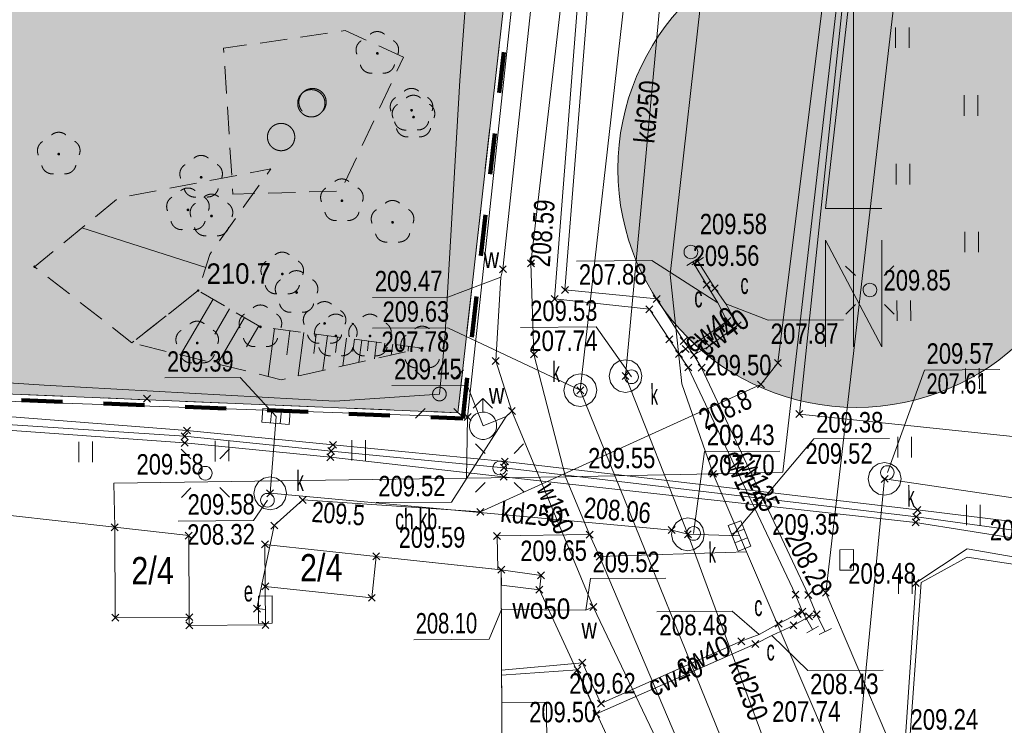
# Model space of a CAD drawing. Header units: millimetres. Extents: x 1477672 to 1731286, y -587673 to -401480.
# Tile 20 of 33: x 1616514 to 1652578, y -567775 to -541930. Entities that reach past the tile are written whole.
import ezdxf
from ezdxf.xclip import XClip

# ---------------------------------------------------------------- set-up
doc = ezdxf.new("R2010")
doc.units = ezdxf.units.MM
doc.header["$MEASUREMENT"] = 0
doc.header["$XCLIPFRAME"] = 0
doc.linetypes.add('1.0_0.5', pattern=[1500, 1000, -500])
doc.linetypes.add('Przerywana długa', pattern=[3000, 1500, -1500])
for name, color, linetype, lineweight in [('0_Nr_pióra__1', 7, 'Continuous', 13), ('0_Nr_pióra__19', 255, 'Continuous', 0), ('0_Nr_pióra__80', 3, 'Continuous', 13), ('820-G Rysunki Obrazki_Nr_pióra__146', 7, 'Continuous', 13), ('820-G Rysunki Obrazki_Nr_pióra__179', 6, 'Continuous', 200), ('mapa_robocza (1)_31_000 Inne (niezydentyfikowane)_Nr_pióra__1', 1, 'Continuous', 18), ('mapa_robocza (1)_31_000 Inne (niezydentyfikowane)_Nr_pióra__141', 141, 'Continuous', 18), ('mapa_robocza (1)_31_000 Inne (niezydentyfikowane)_Nr_pióra__18', 18, 'Continuous', 18), ('mapa_robocza (1)_31_000 Inne (niezydentyfikowane)_Nr_pióra__212', 212, 'Continuous', 18), ('mapa_robocza (1)_31_000 Inne (niezydentyfikowane)_Nr_pióra__30', 30, 'Continuous', 18), ('mapa_robocza (1)_31_000 Inne (niezydentyfikowane)_Nr_pióra__34', 34, 'Continuous', 18), ('mapa_robocza (1)_31_000 Inne (niezydentyfikowane)_Nr_pióra__5', 5, 'Continuous', 18), ('mapa_robocza (1)_31_000 Inne (niezydentyfikowane)_Nr_pióra__7', 7, 'Continuous', 18), ('mapa_robocza (1)_31_000 Inne (niezydentyfikowane)_Nr_pióra__96', 96, 'Continuous', 18), ('mapa_robocza (1)_31_drzewo liściaste_Nr_pióra__94', 94, 'Continuous', 18), ('mapa_robocza (1)_31_latarnia_Nr_pióra__7', 7, 'Continuous', 18), ('mapa_robocza (1)_31_ogrodzenie trwałe_Nr_pióra__7', 7, 'Continuous', 18), ('mapa_robocza (1)_31_punkt wysokościowy naturalny-Atr2_Nr_pióra__7', 7, 'Continuous', 18), ('mapa_robocza (1)_31_skarpa nieumocniona_Nr_pióra__7', 7, 'Continuous', 18), ('mapa_robocza (1)_31_zadrzewienie  zakrzewienie_Nr_pióra__7', 7, 'Continuous', 18)]:
    doc.layers.add(name, color=color, linetype=linetype, lineweight=lineweight)
doc.layers.add('820-G Rysunki Obrazki', color=7, linetype='Continuous')
doc.layers.add('mapa_robocza (1)_31_punkt wysokościowy naturalny', color=7, linetype='Continuous')
doc.layers.add('mapa MDCP zygmunta starego 19032024CAD_32_Znak_N_Nr_pióra__250', color=7, linetype='Continuous', lineweight=18, true_color=0x494949)
doc.styles.add('GENERATED_STYLE_3', font='arial.ttf')
doc.linetypes.add('902-500', pattern='A,0,[2,zygmunta starego_zzm_18.04.241.Shx,S=59.52381,R=0,X=0,Y=0],-7500,0', length=7500)

# ---------------------------------------------------------------- blocks, each defined once
blk = doc.blocks.new('Rysunek_1_31', base_point=(1578976, -495102))
at = {"layer": 'mapa_robocza (1)_31_drzewo liściaste_Nr_pióra__94', "linetype": 'Continuous', "lineweight": 18}
for points in [[(1629665, -543165, 1), (1629565, -543165, 1)], [(1630917, -545247, 1), (1630817, -545248, 1)], [(1630989, -545497, 1), (1630889, -545498, 1)], [(1617996, -546852, 1), (1617896, -546853, 1)], [(1623211, -547702, 1), (1623111, -547703, 1)], [(1628366, -548562, 1), (1628266, -548563, 1)], [(1622728, -548895, 1), (1622628, -548896, 1)], [(1623589, -549120, 1), (1623489, -549121, 1)], [(1630221, -549352, 1), (1630121, -549352, 1)], [(1626182, -551245, 1), (1626082, -551246, 1)], [(1626706, -551922, 1), (1626606, -551923, 1)], [(1625383, -553180, 1), (1625283, -553180, 1)], [(1627732, -553056, 1), (1627632, -553057, 1)], [(1628145, -553514, 1), (1628045, -553514, 1)], [(1629395, -553516, 1), (1629295, -553517, 1)], [(1623066, -553773, 1), (1622966, -553774, 1)], [(1631307, -553955, 1), (1631207, -553956, 1)]]:
    blk.add_hatch(color=256, dxfattribs=at).paths.add_polyline_path(points)
at = {"layer": 'mapa_robocza (1)_31_punkt wysokościowy naturalny', "linetype": 'Continuous', "lineweight": 0}
for points in [[(1617105, -550977, 1), (1617015, -550978, 1)], [(1623100, -551853, 1), (1623010, -551853, 1)]]:
    blk.add_hatch(color=256, dxfattribs=at).paths.add_polyline_path(points)
at = {"layer": 'mapa_robocza (1)_31_000 Inne (niezydentyfikowane)_Nr_pióra__1', "linetype": 'Continuous', "lineweight": 18, "flags": 128}
for points in [[(1638078, -500415), (1638228, -500464), (1633623, -530752), (1632641, -544158), (1632086, -553621), (1631887, -555642), (1628059, -555904), (1617415, -555316), (1578650, -552780), (1572946, -550493), (1570359, -551018)], [(1625513, -563539), (1625203, -563501), (1625835, -560457), (1626880, -559521), (1633387, -559957), (1643661, -555291), (1644284, -554502), (1648106, -523895), (1649014, -521636), (1649254, -520249), (1649416, -519090), (1651058, -519411)], [(1604558, -566900), (1605650, -561135), (1605827, -556674), (1607300, -555782), (1622641, -556979), (1627990, -557502), (1634285, -558114), (1649400, -559887), (1652871, -560304), (1654780, -560857), (1657909, -561232), (1662330, -561655)], [(1604558, -566900), (1606115, -560939), (1606161, -556845), (1607353, -556180), (1622551, -557190), (1627922, -557730), (1634255, -558339), (1649357, -560138), (1653003, -560642), (1654614, -561066), (1657956, -561473), (1662302, -561902)], [(1662277, -562123), (1657943, -561694), (1654481, -561343), (1653015, -560938), (1649330, -560344), (1634238, -558675), (1627895, -557955), (1622552, -557430), (1607689, -556363), (1606540, -557061), (1606336, -558537), (1605343, -560196)]]:
    blk.add_lwpolyline(points, dxfattribs=at)
blk.add_lwpolyline([(1625260, -563041), (1625760, -563038), (1625766, -564038), (1625266, -564040)], close=True, dxfattribs=at)
at = {"layer": 'mapa_robocza (1)_31_000 Inne (niezydentyfikowane)_Nr_pióra__141', "linetype": 'Continuous', "lineweight": 18, "flags": 128}
for points in [[(1634083, -550942), (1634339, -551195)], [(1634085, -551196), (1634337, -550941)], [(1635112, -550726), (1635367, -550979)], [(1635113, -550980), (1635366, -550725)], [(1636358, -551699), (1636613, -551952)], [(1636359, -551953), (1636612, -551698)], [(1641547, -551509), (1641802, -551762)], [(1641548, -551763), (1641801, -551508)], [(1641847, -551637), (1642103, -551890)], [(1641849, -551891), (1642101, -551636)], [(1635979, -552031), (1636235, -552284)], [(1635981, -552285), (1636233, -552030)], [(1639719, -552030), (1639975, -552282)], [(1639721, -552284), (1639973, -552028)], [(1639452, -552411), (1639707, -552664)], [(1639453, -552665), (1639706, -552410)], [(1642304, -552845), (1642560, -553097)], [(1642306, -553099), (1642558, -552843)], [(1642685, -552993), (1642941, -553245)], [(1642687, -553247), (1642939, -552991)], [(1640178, -553507), (1640434, -553760)], [(1640180, -553761), (1640432, -553506)], [(1640710, -553828), (1640962, -553573)], [(1640708, -553574), (1640964, -553827)], [(1640780, -553864), (1641036, -554116)], [(1640782, -554118), (1641034, -553862)], [(1641099, -553672), (1641354, -553924)], [(1641100, -553926), (1641353, -553670)], [(1641649, -553749), (1641905, -554001)], [(1641651, -554003), (1641903, -553747)], [(1635221, -554056), (1635477, -554308)], [(1635223, -554310), (1635475, -554054)], [(1640531, -554045), (1640787, -554298)], [(1640533, -554299), (1640785, -554044)], [(1641081, -554082), (1641337, -554334)], [(1641083, -554336), (1641335, -554080)], [(1633823, -554304), (1634078, -554556)], [(1633824, -554558), (1634077, -554302)], [(1640874, -554543), (1641130, -554796)], [(1640876, -554797), (1641128, -554542)], [(1641364, -554550), (1641620, -554803)], [(1641366, -554804), (1641618, -554549)], [(1644156, -554376), (1644412, -554629)], [(1644158, -554630), (1644410, -554375)], [(1638576, -554856), (1638831, -555109)], [(1638577, -555110), (1638830, -554855)], [(1636919, -555376), (1637174, -555628)], [(1636920, -555630), (1637173, -555374)], [(1643534, -555165), (1643789, -555417)], [(1643535, -555419), (1643788, -555163)], [(1621050, -555688), (1621306, -555940)], [(1621052, -555942), (1621304, -555686)], [(1632794, -556360), (1633050, -556612)], [(1632796, -556614), (1633048, -556358)], [(1634413, -556140), (1634669, -556393)], [(1634415, -556394), (1634667, -556139)], [(1644944, -556250), (1645199, -556502)], [(1644945, -556504), (1645198, -556248)], [(1622423, -557064), (1622679, -557316)], [(1622425, -557318), (1622677, -557062)], [(1622513, -556852), (1622769, -557105)], [(1622515, -557106), (1622767, -556851)], [(1622425, -557304), (1622680, -557556)], [(1622426, -557558), (1622679, -557302)], [(1627862, -557375), (1628118, -557628)], [(1627864, -557629), (1628116, -557374)], [(1627767, -557829), (1628022, -558081)], [(1627768, -558083), (1628021, -557827)], [(1627795, -557604), (1628050, -557856)], [(1627796, -557858), (1628049, -557602)], [(1634127, -558213), (1634383, -558466)], [(1634129, -558467), (1634381, -558212)], [(1634157, -557988), (1634412, -558240)], [(1634158, -558242), (1634411, -557986)], [(1634110, -558548), (1634366, -558801)], [(1634112, -558802), (1634364, -558547)], [(1641787, -558438), (1642042, -558690)], [(1641788, -558692), (1642041, -558436)], [(1648068, -558622), (1648323, -558874)], [(1648069, -558876), (1648322, -558620)], [(1625560, -559152), (1625816, -559404)], [(1625562, -559406), (1625814, -559150)], [(1626752, -559395), (1627007, -559647)], [(1626753, -559649), (1627006, -559393)], [(1633260, -559831), (1633515, -560084)], [(1633261, -560085), (1633514, -559830)], [(1649229, -560012), (1649484, -560264)], [(1649230, -560266), (1649483, -560010)], [(1649272, -559761), (1649528, -560013)], [(1649274, -560015), (1649526, -559759)], [(1619868, -560395), (1620123, -560647)], [(1619869, -560649), (1620122, -560393)], [(1625707, -560331), (1625963, -560583)], [(1625709, -560585), (1625961, -560329)], [(1649202, -560218), (1649457, -560471)], [(1649203, -560472), (1649456, -560217)], [(1622579, -560699), (1622835, -560952)], [(1622581, -560953), (1622833, -560698)], [(1633870, -560714), (1634125, -560966)], [(1633871, -560968), (1634124, -560712)], [(1637259, -560664), (1637515, -560917)], [(1637261, -560918), (1637513, -560663)], [(1640268, -560497), (1640524, -560749)], [(1640270, -560751), (1640522, -560495)], [(1640859, -560653), (1641115, -560906)], [(1640861, -560907), (1641113, -560652)], [(1625371, -561023), (1625627, -561275)], [(1625373, -561277), (1625625, -561021)], [(1629444, -561459), (1629699, -561712)], [(1629445, -561713), (1629698, -561458)], [(1637624, -561472), (1637880, -561724)], [(1637626, -561726), (1637878, -561471)], [(1634027, -561953), (1634282, -562205)], [(1634028, -562207), (1634281, -561951)], [(1635484, -562158), (1635740, -562411)], [(1635485, -562412), (1635739, -562157)], [(1625380, -562563), (1625636, -562815)], [(1625382, -562817), (1625634, -562561)], [(1649210, -562435), (1649465, -562687)], [(1649211, -562689), (1649464, -562434)], [(1635421, -562685), (1635677, -562937)], [(1635423, -562939), (1635675, -562683)], [(1644802, -562860), (1645058, -563113)], [(1644804, -563114), (1645056, -562859)], [(1645272, -562878), (1645528, -563130)], [(1645274, -563132), (1645526, -562876)], [(1645912, -562794), (1646167, -563047)], [(1645913, -563048), (1646166, -562793)], [(1629283, -562980), (1629538, -563233)], [(1629284, -563234), (1629537, -562979)], [(1625075, -563375), (1625330, -563627)], [(1625076, -563629), (1625329, -563373)], [(1637395, -563313), (1637650, -563566)], [(1637396, -563567), (1637649, -563312)], [(1644886, -563570), (1645142, -563823)], [(1644888, -563824), (1645140, -563569)], [(1645056, -563489), (1645311, -563742)], [(1645057, -563743), (1645310, -563488)], [(1645297, -563658), (1645552, -563910)], [(1645298, -563912), (1645551, -563656)], [(1645576, -563586), (1645832, -563839)], [(1645578, -563840), (1645830, -563585)], [(1619887, -563705), (1620142, -563957)], [(1619888, -563959), (1620141, -563703)], [(1622597, -563689), (1622852, -563941)], [(1622597, -563689), (1622852, -563941)], [(1622598, -563943), (1622851, -563687)], [(1622598, -563943), (1622851, -563687)], [(1622598, -563989), (1622854, -564241)], [(1622600, -564243), (1622852, -563987)], [(1625388, -563973), (1625644, -564225)], [(1625390, -564227), (1625642, -563971)], [(1644188, -563924), (1644444, -564177)], [(1644190, -564178), (1644442, -563923)], [(1644729, -563991), (1644984, -564243)], [(1644730, -564245), (1644983, -563989)], [(1642812, -564572), (1643068, -564825)], [(1642814, -564826), (1643066, -564571)], [(1643333, -564669), (1643588, -564922)], [(1643334, -564923), (1643587, -564668)], [(1636997, -565356), (1637252, -565608)], [(1636998, -565610), (1637251, -565354)], [(1636818, -565617), (1637073, -565869)], [(1636819, -565871), (1637072, -565615)], [(1637675, -566852), (1637931, -567104)], [(1637677, -567106), (1637929, -566850)], [(1637507, -567233), (1637763, -567485)], [(1637509, -567487), (1637761, -567231)]]:
    blk.add_lwpolyline(points, dxfattribs=at)
at = {"layer": 'mapa_robocza (1)_31_000 Inne (niezydentyfikowane)_Nr_pióra__18', "linetype": 'Continuous', "lineweight": 18, "flags": 128}
for points in [[(1629572, -561586), (1629410, -563107), (1625508, -562689), (1625516, -564099), (1622726, -564115), (1622724, -563815), (1620014, -563831), (1619995, -560521), (1614091, -559855), (1614218, -585600)], [(1631699, -586402), (1631152, -584187), (1628153, -584224), (1628132, -582324), (1634231, -582259), (1634155, -562079), (1629572, -561586)]]:
    blk.add_lwpolyline(points, dxfattribs=at)
at = {"layer": 'mapa_robocza (1)_31_000 Inne (niezydentyfikowane)_Nr_pióra__212', "linetype": 'Continuous', "lineweight": 18, "flags": 128}
for points in [[(1640659, -554171), (1640306, -553633), (1639579, -552538), (1636107, -552158), (1637019, -540432), (1638170, -528515), (1639371, -516588), (1640952, -504529), (1646205, -505158)], [(1641209, -554208), (1640836, -553700), (1639847, -552156), (1636485, -551825), (1637352, -540950), (1638473, -529024), (1639734, -517106), (1641225, -505077), (1646256, -505625)], [(1642088, -552303), (1639669, -550755), (1636909, -550770)], [(1641169, -550798), (1641674, -551635), (1642088, -552303), (1642432, -552971), (1641227, -553798), (1640908, -553990), (1640659, -554171)], [(1641349, -550777), (1641975, -551764), (1642378, -552341), (1642813, -553119), (1641777, -553875), (1641209, -554208)], [(1642378, -552341), (1643932, -552939), (1646692, -552924)], [(1645184, -563615), (1644930, -562987), (1641002, -554669), (1640659, -554171)], [(1645704, -563712), (1645400, -563004), (1641492, -554676), (1641209, -554208)], [(1634166, -565759), (1637124, -565482), (1637803, -566978), (1642940, -564698), (1643598, -564444), (1644316, -564050), (1645014, -563696), (1645184, -563615)], [(1643598, -564444), (1642613, -563598), (1639853, -563613)], [(1645184, -563615), (1645557, -564263)], [(1634167, -565939), (1636946, -565743), (1637635, -567359), (1643460, -564795), (1644059, -564482), (1644856, -564117), (1645425, -563784), (1645704, -563712)], [(1646018, -564340), (1645704, -563712)], [(1644059, -564482), (1645376, -565771), (1648136, -565756)]]:
    blk.add_lwpolyline(points, dxfattribs=at)
blk.add_lwpolyline([(1641096, -550189), (1641161, -550197), (1641221, -550221), (1641273, -550261), (1641314, -550312), (1641338, -550372), (1641347, -550437), (1641339, -550502), (1641315, -550562), (1641275, -550615), (1641224, -550655), (1641164, -550679), (1641099, -550689), (1641034, -550680), (1640974, -550656), (1640921, -550617), (1640881, -550565), (1640857, -550505), (1640847, -550440), (1640856, -550375), (1640880, -550315), (1640919, -550263), (1640971, -550222), (1641031, -550198)], close=True, dxfattribs=at)
at = {"layer": 'mapa_robocza (1)_31_000 Inne (niezydentyfikowane)_Nr_pióra__30', "linetype": 'Continuous', "lineweight": 18, "flags": 128}
blk.add_lwpolyline([(1646555, -562092), (1646550, -561342), (1647050, -561339), (1647055, -562089)], close=True, dxfattribs=at)
at = {"layer": 'mapa_robocza (1)_31_000 Inne (niezydentyfikowane)_Nr_pióra__34', "linetype": 'Continuous', "lineweight": 18, "flags": 128}
for points in [[(1643478, -571375), (1637047, -555502), (1640386, -525992)], [(1640987, -560780), (1638704, -554983), (1640482, -535712)], [(1638924, -555011), (1637623, -553184), (1634863, -553200)], [(1637047, -555502), (1632193, -553215), (1629433, -553231)], [(1648294, -558517), (1649652, -554764), (1652412, -554748)], [(1625902, -556467), (1624594, -555037), (1621834, -555052)], [(1625748, -556203), (1625706, -556701)], [(1626098, -556233), (1626055, -556731)], [(1625688, -559278), (1625902, -556467)], [(1642607, -560830), (1645607, -557285), (1648367, -557270)], [(1641197, -560748), (1641600, -557751), (1644360, -557735)], [(1643838, -581663), (1645959, -581791), (1648195, -558748), (1656693, -560009)], [(1640987, -560780), (1640396, -560623), (1625688, -559278)], [(1625590, -559529), (1625074, -560277), (1622314, -560293)], [(1640987, -560780), (1645203, -572175)], [(1640987, -560780), (1642877, -560839)], [(1642581, -560765), (1643048, -560586)], [(1642707, -561092), (1643174, -560912)]]:
    blk.add_lwpolyline(points, dxfattribs=at)
for points in [[(1638707, -555583), (1638477, -555538), (1638282, -555409), (1638151, -555216), (1638104, -554986), (1638148, -554756), (1638277, -554561), (1638470, -554430), (1638700, -554383), (1638930, -554427), (1639125, -554556), (1639256, -554749), (1639304, -554979), (1639259, -555209), (1639130, -555404), (1638937, -555535)], [(1637050, -556102), (1636820, -556058), (1636625, -555929), (1636494, -555735), (1636447, -555506), (1636491, -555275), (1636620, -555081), (1636813, -554950), (1637043, -554902), (1637273, -554947), (1637468, -555076), (1637599, -555269), (1637647, -555499), (1637602, -555729), (1637473, -555924), (1637280, -556055)], [(1625425, -556175), (1626421, -556260), (1626379, -556758), (1625383, -556674)], [(1648199, -559348), (1647969, -559303), (1647774, -559174), (1647643, -558981), (1647595, -558751), (1647640, -558521), (1647769, -558326), (1647962, -558195), (1648192, -558148), (1648422, -558192), (1648617, -558321), (1648748, -558515), (1648795, -558744), (1648751, -558975), (1648622, -559169), (1648429, -559300)], [(1625692, -559878), (1625461, -559833), (1625267, -559704), (1625136, -559511), (1625088, -559281), (1625133, -559051), (1625262, -558856), (1625455, -558725), (1625685, -558678), (1625915, -558723), (1626110, -558852), (1626241, -559045), (1626288, -559275), (1626243, -559505), (1626115, -559700), (1625921, -559831)], [(1640991, -561379), (1640760, -561335), (1640566, -561206), (1640434, -561013), (1640387, -560783), (1640432, -560553), (1640561, -560358), (1640754, -560227), (1640984, -560180), (1641214, -560224), (1641409, -560353), (1641540, -560546), (1641587, -560776), (1641542, -561006), (1641414, -561201), (1641220, -561332)], [(1642825, -561395), (1642464, -560462), (1642930, -560282), (1643291, -561215)]]:
    blk.add_lwpolyline(points, close=True, dxfattribs=at)
at = {"layer": 'mapa_robocza (1)_31_000 Inne (niezydentyfikowane)_Nr_pióra__5', "linetype": 'Continuous', "lineweight": 18, "flags": 128}
for points in [[(1639262, -508079), (1637039, -526522), (1635473, -539341), (1634211, -551069), (1634133, -551359), (1633950, -554430), (1634541, -556267)], [(1634133, -551359), (1632197, -552092), (1629437, -552108)], [(1633484, -556803), (1632905, -555319), (1630145, -555334)], [(1633126, -556159), (1633478, -555803), (1633834, -556155)], [(1633481, -556303), (1633478, -555803)], [(1634541, -556267), (1634332, -556468)], [(1634541, -556267), (1637522, -563440)], [(1634332, -556468), (1632330, -559603), (1629570, -559618)], [(1634332, -556468), (1633484, -556803)], [(1637253, -563561), (1637416, -562402), (1640176, -562386)], [(1634163, -563539), (1633709, -564624), (1630949, -564640)], [(1634163, -563539), (1637253, -563561), (1637522, -563440)], [(1637522, -563440), (1641400, -571567), (1640536, -583132), (1643947, -586963)]]:
    blk.add_lwpolyline(points, dxfattribs=at)
blk.add_lwpolyline([(1633481, -556303), (1633568, -556310), (1633652, -556332), (1633731, -556368), (1633803, -556418), (1633865, -556480), (1633916, -556550), (1633953, -556629), (1633975, -556713), (1633984, -556800), (1633976, -556887), (1633955, -556971), (1633918, -557050), (1633864, -557128), (1633795, -557194), (1633716, -557246), (1633628, -557282), (1633535, -557301), (1633439, -557301), (1633346, -557284), (1633258, -557248), (1633177, -557198), (1633108, -557132), (1633052, -557055), (1633013, -556970), (1632989, -556877), (1632985, -556782), (1632997, -556688), (1633028, -556597), (1633075, -556515), (1633137, -556443), (1633212, -556383), (1633295, -556340), (1633386, -556312)], close=True, dxfattribs=at)
at = {"layer": 'mapa_robocza (1)_31_000 Inne (niezydentyfikowane)_Nr_pióra__7', "linetype": 'Continuous', "lineweight": 18, "flags": 128}
for points in [[(1643001, -483587), (1640591, -504401), (1639296, -515589), (1637164, -534261), (1635240, -550853), (1635349, -554182), (1636505, -558675), (1637387, -560790), (1637752, -561598), (1641919, -571404), (1643556, -574475), (1645500, -576774), (1647431, -578713), (1647922, -571950), (1647608, -571331), (1646212, -568609), (1643141, -561427), (1641914, -558564), (1644464, -558509), (1647111, -535524), (1648016, -527688), (1643052, -527127)], [(1632922, -556486), (1635389, -533441), (1637364, -515270), (1639290, -497378), (1641390, -478376), (1643579, -459073), (1645978, -436419)], [(1639770, -492215), (1639286, -496608), (1632561, -556328), (1604604, -555160), (1600922, -584242), (1600909, -584989)], [(1668859, -503219), (1667514, -503085), (1667003, -503028), (1666091, -509453), (1666851, -509489), (1666784, -510099), (1665941, -518094), (1654314, -516972), (1653548, -524596), (1648475, -524066), (1645072, -556376), (1657429, -557674), (1658083, -551400), (1662466, -551865), (1662575, -549934), (1663588, -550390)], [(1641919, -571404), (1646212, -568609), (1643141, -561427), (1641914, -558564), (1644464, -558509), (1647111, -535524), (1648016, -527688), (1648329, -524796), (1649119, -517892), (1649483, -515060), (1649893, -515117), (1650045, -513676), (1649634, -513539), (1650414, -506614), (1650659, -505813), (1652610, -506266), (1651205, -518975), (1650773, -521992), (1650441, -525044), (1660417, -526187), (1666218, -526854)], [(1644284, -554502), (1648106, -523895), (1649014, -521636)], [(1650077, -527946), (1646040, -562920), (1648310, -568247), (1647589, -571391), (1647922, -571950), (1643556, -574475), (1643812, -577183), (1643285, -579427), (1641392, -582298), (1639639, -583628), (1637482, -584180), (1631152, -584187), (1628153, -584224), (1628132, -582324), (1630031, -582303), (1634231, -582259), (1638030, -582077), (1638818, -581762), (1640003, -580886), (1641470, -578517), (1641790, -576825), (1641652, -575386), (1640014, -572315), (1641919, -571404)], [(1631701, -586402), (1631214, -584426), (1631152, -584187), (1637482, -584180), (1639639, -583628), (1641392, -582298), (1643285, -579427), (1643812, -577183), (1643556, -574475), (1645500, -576774), (1647431, -578713), (1647922, -571950), (1647608, -571331), (1648310, -568247), (1646040, -562920), (1650077, -527946), (1659784, -529070), (1665895, -529749)], [(1648588, -542214), (1648592, -542964)], [(1649092, -542961), (1649088, -542211)], [(1651102, -544700), (1651107, -545450)], [(1651607, -545447), (1651602, -544697)], [(1648617, -547214), (1648621, -547964)], [(1649121, -547961), (1649117, -547211)], [(1623330, -551011), (1618792, -549558)], [(1651131, -549700), (1651136, -550450)], [(1651636, -550447), (1651631, -549697)], [(1641384, -550669), (1640955, -550928)], [(1641560, -550643), (1641138, -550911)], [(1646766, -550952), (1647122, -551304)], [(1648534, -550942), (1648182, -551298)], [(1623597, -552170), (1622409, -554207)], [(1646777, -552720), (1647129, -552364)], [(1648545, -552710), (1648189, -552358)], [(1648646, -552214), (1648650, -552964)], [(1649150, -552961), (1649146, -552211)], [(1624199, -552516), (1623664, -553450)], [(1624751, -552843), (1623761, -554539)], [(1625273, -553140), (1624817, -553913)], [(1625843, -553247), (1625613, -554998)], [(1626414, -553324), (1626299, -554204)], [(1626924, -553391), (1626713, -554972)], [(1627374, -553448), (1627289, -554159)], [(1627785, -553506), (1627622, -554777)], [(1628155, -553554), (1628078, -554114)], [(1628485, -553592), (1628351, -554612)], [(1628776, -553630), (1628718, -554080)], [(1629046, -553668), (1628940, -554479)], [(1629296, -553697), (1629248, -554057)], [(1629586, -553735), (1629510, -554346)], [(1629886, -553774), (1629848, -554024)], [(1630177, -553812), (1630119, -554212)], [(1630467, -553850), (1630448, -554000)], [(1630757, -553889), (1630738, -554069)], [(1651160, -554700), (1651164, -555450)], [(1651664, -555447), (1651660, -554697)], [(1625203, -563501), (1625835, -560457), (1626880, -559521), (1633387, -559957), (1643661, -555291)], [(1605056, -555527), (1632922, -556486), (1632885, -558726), (1619966, -558901), (1619995, -560521), (1614091, -559855)], [(1622641, -556979), (1627990, -557502)], [(1618675, -557388), (1618679, -558137)], [(1619179, -558135), (1619175, -557385)], [(1622551, -557190), (1627922, -557730)], [(1622552, -557430), (1627895, -557955)], [(1623675, -557359), (1623679, -558109)], [(1624179, -558106), (1624175, -557356)], [(1628675, -557330), (1628679, -558080)], [(1629179, -558077), (1629175, -557327)], [(1633204, -557470), (1633560, -557822)], [(1634972, -557460), (1634620, -557816)], [(1648675, -557214), (1648679, -557964)], [(1649179, -557961), (1649175, -557211)], [(1622425, -557663), (1622781, -558015)], [(1624193, -557653), (1623841, -558009)], [(1634285, -558114), (1649400, -559887)], [(1634255, -558339), (1649357, -560138)], [(1633214, -559238), (1633566, -558882)], [(1634238, -558675), (1649330, -560344)], [(1634982, -559228), (1634626, -558876)], [(1622435, -559431), (1622787, -559075)], [(1624203, -559421), (1623847, -559069)], [(1651189, -559699), (1651193, -560449)], [(1651693, -560447), (1651689, -559697)], [(1629572, -561586), (1629410, -563107), (1625508, -562689), (1625516, -564099), (1622726, -564115), (1622724, -563815), (1620014, -563831), (1619995, -560521), (1614091, -559855), (1614222, -585600)], [(1647683, -587134), (1649338, -562561), (1651220, -561310), (1653262, -561669)], [(1662163, -563152), (1653262, -561669), (1651220, -561310), (1649338, -562561), (1647683, -587134)], [(1631699, -586402), (1631152, -584187), (1628153, -584224), (1628132, -582324), (1632331, -582280), (1632303, -579080), (1634223, -579069), (1634155, -562079), (1629572, -561586)], [(1647749, -587138), (1649027, -569453), (1649527, -562540), (1651212, -561620), (1659189, -562834), (1662161, -563167)], [(1662161, -563167), (1659189, -562834), (1651212, -561620), (1649527, -562540), (1649027, -569453), (1661170, -572041)], [(1648704, -562214), (1648708, -562964)], [(1649208, -562961), (1649204, -562211)], [(1635549, -562811), (1638749, -569733), (1638797, -572842)], [(1645341, -564388), (1645774, -564138)], [(1645791, -564446), (1646244, -564235)]]:
    blk.add_lwpolyline(points, dxfattribs=at)
for points in [[(1639770, -492215), (1645898, -436389), (1617490, -440333), (1604604, -555160), (1632561, -556328), (1639286, -496608)], [(1640342, -551263), (1640765, -555271), (1641914, -558564), (1636505, -558675), (1635349, -554182), (1635240, -550853), (1637164, -534261), (1639296, -515589), (1640591, -504401), (1645661, -504372), (1645585, -505012), (1645471, -506083), (1644661, -512957), (1644215, -517270), (1643375, -524185), (1643052, -527127)], [(1647654, -551581), (1647719, -551589), (1647779, -551613), (1647831, -551653), (1647872, -551705), (1647896, -551764), (1647905, -551829), (1647897, -551894), (1647873, -551955), (1647833, -552007), (1647782, -552047), (1647722, -552071), (1647657, -552081), (1647592, -552072), (1647532, -552049), (1647479, -552009), (1647439, -551957), (1647415, -551897), (1647405, -551832), (1647414, -551767), (1647438, -551707), (1647477, -551655), (1647529, -551615), (1647589, -551590)], [(1638922, -554761), (1638987, -554770), (1639047, -554794), (1639100, -554833), (1639140, -554885), (1639164, -554945), (1639174, -555010), (1639165, -555075), (1639141, -555135), (1639102, -555187), (1639050, -555228), (1638990, -555252), (1638925, -555261), (1638860, -555253), (1638800, -555229), (1638748, -555189), (1638707, -555138), (1638683, -555078), (1638674, -555013), (1638682, -554948), (1638706, -554888), (1638746, -554835), (1638797, -554795), (1638857, -554771)], [(1637045, -555252), (1637110, -555261), (1637170, -555284), (1637223, -555324), (1637263, -555376), (1637287, -555436), (1637297, -555501), (1637288, -555566), (1637264, -555626), (1637225, -555678), (1637173, -555718), (1637113, -555743), (1637048, -555752), (1636983, -555744), (1636923, -555720), (1636871, -555680), (1636830, -555628), (1636806, -555569), (1636797, -555504), (1636805, -555439), (1636829, -555378), (1636869, -555326), (1636920, -555286), (1636980, -555262)], [(1634092, -558099), (1634157, -558108), (1634217, -558132), (1634269, -558171), (1634309, -558223), (1634334, -558283), (1634343, -558348), (1634334, -558413), (1634311, -558473), (1634271, -558525), (1634219, -558566), (1634159, -558590), (1634094, -558599), (1634029, -558591), (1633969, -558567), (1633917, -558527), (1633877, -558476), (1633852, -558416), (1633843, -558351), (1633852, -558286), (1633875, -558226), (1633915, -558173), (1633967, -558133), (1634027, -558109)], [(1643141, -561427), (1637752, -561598), (1637387, -560790), (1633997, -560840), (1634024, -562065), (1629572, -561586), (1625499, -561149), (1625508, -562689), (1625516, -564099), (1622726, -564115), (1622724, -563815), (1622707, -560825), (1619995, -560521), (1619966, -558901), (1632885, -558726), (1636505, -558675), (1641914, -558564)], [(1623312, -558292), (1623377, -558300), (1623438, -558324), (1623490, -558364), (1623530, -558415), (1623554, -558475), (1623564, -558540), (1623555, -558605), (1623532, -558665), (1623492, -558718), (1623440, -558758), (1623380, -558782), (1623315, -558792), (1623250, -558783), (1623190, -558759), (1623138, -558720), (1623098, -558668), (1623073, -558608), (1623064, -558543), (1623073, -558478), (1623096, -558418), (1623136, -558366), (1623188, -558325), (1623247, -558301)], [(1648293, -558267), (1648358, -558276), (1648418, -558299), (1648470, -558339), (1648510, -558391), (1648535, -558451), (1648544, -558516), (1648536, -558581), (1648512, -558641), (1648472, -558693), (1648420, -558733), (1648361, -558758), (1648296, -558767), (1648231, -558759), (1648170, -558735), (1648118, -558695), (1648078, -558643), (1648054, -558584), (1648044, -558519), (1648053, -558454), (1648076, -558393), (1648116, -558341), (1648168, -558301), (1648228, -558277)], [(1625588, -559279), (1625653, -559287), (1625713, -559311), (1625766, -559351), (1625806, -559402), (1625830, -559462), (1625840, -559527), (1625831, -559592), (1625807, -559652), (1625768, -559705), (1625716, -559745), (1625656, -559769), (1625591, -559779), (1625526, -559770), (1625466, -559746), (1625414, -559707), (1625373, -559655), (1625349, -559595), (1625340, -559530), (1625348, -559465), (1625372, -559405), (1625412, -559353), (1625463, -559312), (1625523, -559288)], [(1622707, -560825), (1619995, -560521), (1620014, -563831), (1622724, -563815)], [(1641195, -560498), (1641261, -560507), (1641321, -560531), (1641373, -560570), (1641413, -560622), (1641438, -560682), (1641447, -560747), (1641438, -560812), (1641415, -560872), (1641375, -560924), (1641323, -560965), (1641263, -560989), (1641198, -560998), (1641133, -560990), (1641073, -560966), (1641021, -560926), (1640981, -560875), (1640956, -560815), (1640947, -560750), (1640956, -560685), (1640979, -560625), (1641019, -560572), (1641071, -560532), (1641131, -560508)], [(1629572, -561586), (1625499, -561149), (1625508, -562689), (1629410, -563107)], [(1635549, -562811), (1634158, -562639), (1634155, -562079), (1635613, -562285)], [(1635845, -572469), (1634185, -572479), (1634173, -566939), (1635813, -566930)]]:
    blk.add_lwpolyline(points, close=True, dxfattribs=at)
at = {"layer": 'mapa_robocza (1)_31_000 Inne (niezydentyfikowane)_Nr_pióra__96', "linetype": 'Continuous', "lineweight": 18, "flags": 128}
blk.add_lwpolyline([(1632561, -556328), (1639286, -496608), (1639770, -492215), (1645898, -436389), (1617490, -440333), (1604604, -555160)], close=True, dxfattribs=at)
for points in [[(1669731, -495413), (1639770, -492215), (1639286, -496608), (1632561, -556328), (1604604, -555160), (1600922, -584242), (1600909, -584989)], [(1647749, -587138), (1649027, -569453), (1649527, -562540), (1651212, -561620), (1659189, -562834), (1662161, -563167)], [(1662161, -563167), (1659189, -562834), (1651212, -561620), (1649527, -562540), (1649027, -569453), (1661170, -572041)]]:
    blk.add_lwpolyline(points, dxfattribs=at)
at = {"layer": 'mapa_robocza (1)_31_drzewo liściaste_Nr_pióra__94', "linetype": 'Continuous', "lineweight": 18}
for centre, start, end in [((1629613, -542765), 49.6034, 131.0594), ((1629234, -543043), 121.6394, 202.8794), ((1629994, -543039), 337.7834, 59.0234), ((1629382, -543490), 193.5524, 275.2024), ((1629852, -543488), 265.4604, 347.1104), ((1630865, -544848), 49.6034, 131.0594), ((1630486, -545126), 121.6394, 202.8794), ((1630936, -545097), 49.6034, 131.0594), ((1631246, -545122), 337.7834, 59.0234), ((1630558, -545376), 121.6394, 202.8794), ((1631318, -545371), 337.7834, 59.0234), ((1630634, -545573), 193.5524, 275.2024), ((1630705, -545823), 193.5524, 275.2024), ((1631104, -545570), 265.4604, 347.1104), ((1631175, -545820), 265.4604, 347.1104), ((1617944, -546453), 49.6034, 131.0594), ((1617565, -546731), 121.6394, 202.8794), ((1618325, -546726), 337.7834, 59.0234), ((1623159, -547302), 49.6034, 131.0594), ((1617713, -547178), 193.5524, 275.2024), ((1618183, -547175), 265.4604, 347.1104), ((1622780, -547581), 121.6394, 202.8794), ((1623540, -547576), 337.7834, 59.0234), ((1628314, -548163), 49.6034, 131.0594), ((1622676, -548495), 49.6034, 131.0594), ((1622928, -548028), 193.5524, 275.2024), ((1623398, -548025), 265.4604, 347.1104), ((1627936, -548441), 121.6394, 202.8794), ((1628696, -548436), 337.7834, 59.0234), ((1622297, -548773), 121.6394, 202.8794), ((1623057, -548769), 337.7834, 59.0234), ((1623537, -548720), 49.6034, 131.0594), ((1623159, -548998), 121.6394, 202.8794), ((1623919, -548994), 337.7834, 59.0234), ((1630169, -548952), 49.6034, 131.0594), ((1630550, -549226), 337.7834, 59.0234), ((1628083, -548888), 193.5524, 275.2024), ((1628553, -548885), 265.4604, 347.1104), ((1629790, -549230), 121.6394, 202.8794), ((1622445, -549221), 193.5524, 275.2024), ((1622915, -549218), 265.4604, 347.1104), ((1623306, -549446), 193.5524, 275.2024), ((1623776, -549443), 265.4604, 347.1104), ((1629938, -549677), 193.5524, 275.2024), ((1630408, -549675), 265.4604, 347.1104), ((1626129, -550845), 49.6034, 131.0594), ((1625751, -551123), 121.6394, 202.8794), ((1626511, -551119), 337.7834, 59.0234), ((1626653, -551522), 49.6034, 131.0594), ((1625899, -551571), 193.5524, 275.2024), ((1626275, -551800), 121.6394, 202.8794), ((1626369, -551568), 265.4604, 347.1104), ((1627035, -551796), 337.7834, 59.0234), ((1625331, -552780), 49.6034, 131.0594), ((1626423, -552248), 193.5524, 275.2024), ((1626893, -552245), 265.4604, 347.1104), ((1627680, -552656), 49.6034, 131.0594), ((1624952, -553058), 121.6394, 202.8794), ((1625712, -553054), 337.7834, 59.0234), ((1627302, -552935), 121.6394, 202.8794), ((1628093, -553114), 49.6034, 131.0594), ((1628061, -552930), 337.7834, 59.0234), ((1629343, -553117), 49.6034, 131.0594), ((1623014, -553373), 49.6034, 131.0594), ((1627714, -553392), 121.6394, 202.8794), ((1628964, -553395), 121.6394, 202.8794), ((1628474, -553388), 337.7834, 59.0234), ((1629724, -553391), 337.7834, 59.0234), ((1631255, -553556), 49.6034, 131.0594), ((1622636, -553652), 121.6394, 202.8794), ((1623396, -553647), 337.7834, 59.0234), ((1627449, -553382), 193.5524, 275.2024), ((1627919, -553379), 265.4604, 347.1104), ((1630877, -553834), 121.6394, 202.8794), ((1631637, -553829), 337.7834, 59.0234), ((1625100, -553505), 193.5524, 275.2024), ((1625570, -553503), 265.4604, 347.1104), ((1627862, -553839), 193.5524, 275.2024), ((1628332, -553837), 265.4604, 347.1104), ((1629582, -553839), 265.4604, 347.1104), ((1622783, -554099), 193.5524, 275.2024), ((1623253, -554096), 265.4604, 347.1104), ((1629112, -553842), 193.5524, 275.2024), ((1631024, -554281), 193.5524, 275.2024), ((1631494, -554278), 265.4604, 347.1104)]:
    blk.add_arc(centre, 400, start, end, dxfattribs=at)
at = {"layer": 'mapa_robocza (1)_31_latarnia_Nr_pióra__7', "linetype": 'Continuous', "lineweight": 18}
for p, q in [((1631354, -555114), (1630999, -554763)), ((1632415, -555108), (1632766, -554753)), ((1631360, -556175), (1631009, -556530)), ((1632421, -556169), (1632776, -556520))]:
    blk.add_line(p, q, dxfattribs=at)
blk.add_circle((1631887, -555642), 250, dxfattribs=at)
at = {"layer": 'mapa_robocza (1)_31_ogrodzenie trwałe_Nr_pióra__7', "linetype": '902-500', "lineweight": 18, "flags": 128}
blk.add_lwpolyline([(1605056, -555527), (1632922, -556486)], dxfattribs=at)
at = {"layer": 'mapa_robocza (1)_31_skarpa nieumocniona_Nr_pióra__7', "linetype": '1.0_0.5', "lineweight": 18, "flags": 128}
for points in [[(1623055, -551853), (1620626, -553767), (1617060, -550978), (1620136, -548460), (1625709, -547398), (1623478, -550531)], [(1623055, -551853), (1620626, -553767), (1617060, -550978), (1620136, -548460), (1625709, -547398), (1623478, -550531)], [(1631257, -553956), (1625333, -553180), (1623055, -551853), (1620626, -553767), (1626094, -555116)], [(1631257, -553956), (1625333, -553180), (1623055, -551853), (1620626, -553767), (1626094, -555116)]]:
    blk.add_lwpolyline(points, close=True, dxfattribs=at)
at = {"layer": 'mapa_robocza (1)_31_zadrzewienie  zakrzewienie_Nr_pióra__7', "linetype": '1.0_0.5', "lineweight": 18, "flags": 128}
blk.add_lwpolyline([(1630576, -543299), (1628430, -542332), (1623984, -542978), (1624325, -548326), (1628274, -548203)], close=True, dxfattribs=at)
at = {"layer": 'mapa_robocza (1)_31_zadrzewienie  zakrzewienie_Nr_pióra__7', "linetype": 'Continuous', "lineweight": 18}
for centre in [(1627196, -544992), (1626089, -546229)]:
    blk.add_circle(centre, 500, dxfattribs=at)
blk.add_arc((1627240, -544950), 500, 319.1814, 221.4934, dxfattribs=at)
blk.add_arc((1627240, -544950), 500, 319.1814, 221.4934, dxfattribs=at)
at = {"layer": 'mapa_robocza (1)_31_000 Inne (niezydentyfikowane)_Nr_pióra__1', "linetype": 'Continuous', "lineweight": 18, "char_height": 750, "attachment_point": 7, "style": 'GENERATED_STYLE_3'}
for s, insert, rotation in [('\\A1;{\\W0.75;208.8}', (1641630, -556954), 25.2684), ('\\A1;{\\W0.741;209.5}', (1627187, -560334), 355.9574), ('\\A1;{\\W0.567;e}', (1624728, -563251), 0.3314)]:
    blk.add_mtext(s, dxfattribs=dict(at, insert=insert, rotation=rotation))
at = {"layer": 'mapa_robocza (1)_31_000 Inne (niezydentyfikowane)_Nr_pióra__212', "linetype": 'Continuous', "lineweight": 18, "char_height": 750, "style": 'GENERATED_STYLE_3'}
for s, insert, attachment_point, rotation in [('\\A1;{\\W0.768;208.59}', (1635938, -551003), 7, 85.5514), ('\\A1;{\\W0.768;209.58}', (1641426, -549805), 7, 0.3314), ('\\A1;{\\W0.775;207.88}', (1636997, -551651), 7, 0.3314), ('\\A1;{\\W0.567;c}', (1642915, -551986), 7, 0.3314), ('\\A1;{\\W0.567;c}', (1641227, -552476), 7, 0.3314), ('\\A1;{\\W0.845;cw40}', (1640950, -553871), 4, 34.4564), ('\\A1;{\\W0.845;cw40}', (1641428, -553998), 4, 36.1284), ('\\A1;{\\W0.777;207.87}', (1644020, -553820), 7, 0.3314), ('\\A1;{\\W0.762;cw125}', (1642569, -557770), 4, 295.2804), ('\\A1;{\\W0.762;cw125}', (1643062, -557777), 4, 295.1414), ('\\A1;{\\W0.775;208.28}', (1644503, -560904), 7, 297.3744), ('\\A1;{\\W0.567;c}', (1643423, -563783), 7, 0.3314), ('\\A1;{\\W0.783;208.48}', (1639942, -564494), 7, 0.3314), ('\\A1;{\\W0.845;cw40}', (1640591, -565637), 4, 23.9314), ('\\A1;{\\W0.567;c}', (1643872, -565411), 7, 0.3314), ('\\A1;{\\W0.845;cw40}', (1639585, -566400), 4, 23.7544), ('\\A1;{\\W0.783;208.43}', (1645465, -566653), 7, 0.3314)]:
    blk.add_mtext(s, dxfattribs=dict(at, insert=insert, attachment_point=attachment_point, rotation=rotation))
at = {"layer": 'mapa_robocza (1)_31_000 Inne (niezydentyfikowane)_Nr_pióra__34', "linetype": 'Continuous', "lineweight": 18, "char_height": 750, "style": 'GENERATED_STYLE_3'}
for s, insert, attachment_point, rotation in [('\\A1;{\\W0.804;kd250}', (1639388, -546447), 4, 84.7264), ('\\A1;{\\W0.76;209.63}', (1629810, -553013), 7, 0.3314), ('\\A1;{\\W0.768;209.53}', (1635215, -552982), 7, 0.3314), ('\\A1;{\\W0.775;207.78}', (1629770, -554113), 7, 0.3314), ('\\A1;{\\W0.783;207.74}', (1635175, -554081), 7, 0.3314), ('\\A1;{\\W0.769;209.57}', (1649734, -554547), 7, 0.3314), ('\\A1;{\\W0.76;209.39}', (1621914, -554839), 7, 0.3314), ('\\A1;{\\W0.695;207.61}', (1649732, -555647), 7, 0.3314), ('\\A1;{\\W0.768;209.38}', (1645688, -557071), 7, 0.3314), ('\\A1;{\\W0.775;209.43}', (1641681, -557534), 7, 0.3314), ('\\A1;{\\W0.774;207.70}', (1641688, -558634), 7, 0.3314), ('\\A1;{\\W0.768;209.58}', (1622666, -560074), 7, 0.3314), ('\\A1;{\\W0.804;kd250}', (1634133, -559954), 4, 354.7754), ('\\A1;{\\W0.766;208.06}', (1637149, -560178), 7, 355.0374), ('\\A1;{\\W0.775;208.32}', (1622650, -561174), 7, 0.3314), ('\\A1;{\\W0.804;kd250}', (1642806, -565392), 4, 290.3024), ('\\A1;{\\W0.766;209.50}', (1635177, -567682), 7, 0.3314), ('\\A1;{\\W0.783;207.74}', (1644071, -567660), 7, 0.3314)]:
    blk.add_mtext(s, dxfattribs=dict(at, insert=insert, attachment_point=attachment_point, rotation=rotation))
at = {"layer": 'mapa_robocza (1)_31_000 Inne (niezydentyfikowane)_Nr_pióra__5', "linetype": 'Continuous', "lineweight": 18, "char_height": 750, "style": 'GENERATED_STYLE_3'}
for s, insert, attachment_point, rotation in [('\\A1;{\\W0.746;w}', (1633513, -551029), 7, 0.3314), ('\\A1;{\\W0.777;209.47}', (1629519, -551894), 7, 0.3314), ('\\A1;{\\W0.775;209.45}', (1630227, -555120), 7, 0.3314), ('\\A1;{\\W0.746;w}', (1633702, -555998), 7, 0.3314), ('\\A1;{\\W0.768;209.52}', (1629651, -559403), 7, 0.3314), ('\\A1;{\\W0.753;w150}', (1635770, -558967), 4, 292.5714), ('\\A1;{\\W0.768;209.52}', (1637497, -562188), 7, 0.3314), ('\\A1;{\\W0.847;wo50}', (1634556, -563876), 7, 359.5994), ('\\A1;{\\W0.702;208.10}', (1631023, -564426), 7, 0.3314), ('\\A1;{\\W0.746;w}', (1637092, -564598), 7, 0.3314)]:
    blk.add_mtext(s, dxfattribs=dict(at, insert=insert, attachment_point=attachment_point, rotation=rotation))
at = {"layer": 'mapa_robocza (1)_31_000 Inne (niezydentyfikowane)_Nr_pióra__7', "linetype": 'Continuous', "lineweight": 18, "rotation": 0.3314, "style": 'GENERATED_STYLE_3'}
for s, insert, char_height, attachment_point in [('\\A1;{\\W0.76;209.56}', (1641172, -550967), 750, 7), ('\\A1;{\\W0.768;209.85}', (1648158, -551866), 750, 7), ('\\A1;{\\W0.766;209.50}', (1641596, -554974), 750, 7), ('\\A1;{\\W0.52;k}', (1636027, -555204), 750, 7), ('\\A1;{\\W0.52;k}', (1639622, -556033), 750, 7), ('\\A1;{\\W0.768;209.52}', (1645295, -558213), 750, 7), ('\\A1;{\\W0.768;209.58}', (1620796, -558605), 750, 7), ('\\A1;{\\W0.768;209.55}', (1637335, -558379), 750, 7), ('\\A1;{\\W0.52;k}', (1626650, -559198), 750, 7), ('\\A1;{\\W0.52;k}', (1649024, -559769), 750, 7), ('\\A1;{\\W0.611;ch.kb.}', (1630271, -560609), 750, 7), ('\\A1;{\\W0.768;209.35}', (1644080, -560810), 750, 7), ('\\A1;{\\W0.76;209.59}', (1652050, -561014), 750, 7), ('\\A1;{\\W0.76;209.59}', (1630401, -561289), 750, 7), ('\\A1;{\\W0.76;209.65}', (1634854, -561773), 750, 7), ('\\A1;{\\W0.52;k}', (1641746, -561821), 750, 7), ('\\A1;{\\W0.804;2/4}', (1626780, -562014), 1000, 4), ('\\A1;{\\W0.804;2/4}', (1620600, -562120), 1000, 4), ('\\A1;{\\W0.775;209.48}', (1646861, -562604), 750, 7), ('\\A1;{\\W0.76;209.62}', (1636642, -566633), 750, 7), ('\\A1;{\\W0.775;209.24}', (1649142, -567951), 750, 7)]:
    blk.add_mtext(s, dxfattribs=dict(at, insert=insert, char_height=char_height, attachment_point=attachment_point))
at = {"layer": 'mapa_robocza (1)_31_punkt wysokościowy naturalny-Atr2_Nr_pióra__7', "linetype": 'Continuous', "lineweight": 18, "insert": (1623360, -551620), "char_height": 750, "attachment_point": 7, "rotation": 0.3314, "style": 'GENERATED_STYLE_3'}
blk.add_mtext('\\A1;{\\W0.9;210.7}', dxfattribs=at)
blk = doc.blocks.new('Rysunek_2_32', base_point=(-2426969783, -1839070816))
at = {"layer": 'mapa MDCP zygmunta starego 19032024CAD_32_Znak_N_Nr_pióra__250', "color": 251, "linetype": 'Continuous', "lineweight": 18, "true_color": 0x494949, "flags": 128}
for points in [[(1647060, -553913), (1647060, -539802), (1646027, -548849), (1648094, -548849)], [(1646027, -553913), (1646027, -550002), (1648094, -553913), (1648094, -550002)]]:
    blk.add_lwpolyline(points, dxfattribs=at)

msp = doc.modelspace()

# ---------------------------------------------------------------- hatches: boundary and pattern name
at = {"layer": '0_Nr_pióra__19', "linetype": 'Continuous', "lineweight": 0}
msp.add_hatch(color=255, dxfattribs=at).paths.add_polyline_path([(1638425, -547402, 1), (1655880, -547402, 1)])
at = {"layer": '0_Nr_pióra__80', "linetype": 'Continuous', "lineweight": 13}
h = msp.add_hatch(dxfattribs=at)
h.set_pattern_fill('TRÓJKĄCIKI', color=3, style=0, pattern_type=2)
h.set_pattern_definition([(0, (3170370.56, -885449.34), (0, 519.61524), [150, -150]), (0, (3170520.56, -885189.53), (0, 519.61524), [150, -150]), (60, (3170370.56, -885449.34), (-450, 259.80762), [150, -150]), (60, (3170670.56, -885449.34), (-450, 259.80762), [150, -150]), (120, (3170520.56, -885449.34), (450, 259.80762), [150, -150]), (120, (3170820.56, -885449.34), (450, 259.80762), [150, -150])])
h.paths.add_polyline_path([(1505688, -550702), (1514539, -551031), (1517569, -551173), (1523711, -551458), (1539066, -552159), (1579590, -554515), (1593841, -554622), (1604604, -555160), (1632561, -556328), (1639286, -496608), (1639770, -492215), (1639838, -491602), (1635364, -491111), (1625828, -490126), (1621880, -490419), (1620405, -491247), (1618994, -492796), (1618282, -494260), (1618129, -495501), (1618121, -495871), (1617591, -501074), (1616642, -511620), (1615122, -525339), (1605876, -524362), (1595419, -523212), (1587003, -522261), (1567211, -520106), (1542955, -517446), (1514566, -514320), (1516315, -493380), (1517066, -483225), (1515691, -483123), (1515256, -488406), (1505714, -550342)])
h.paths.add_polyline_path([(1577230, -541785), (1584061, -542622), (1584073, -542524), (1590374, -543350), (1590998, -535775), (1591091, -535789), (1592077, -527396), (1586103, -526768), (1586004, -526757), (1586115, -526670), (1579241, -525838), (1578333, -534197), (1578432, -534119), (1578418, -534208)], flags=0)
h.paths.add_polyline_path([(1599676, -544097), (1599684, -544020), (1605749, -544918), (1606465, -537239), (1606559, -537249), (1607465, -529021), (1601432, -528473), (1601443, -528372), (1594679, -527701), (1593694, -536094), (1593799, -536103), (1592889, -543520)], flags=0)

# ---------------------------------------------------------------- linework, layer by layer
at = {"layer": '0_Nr_pióra__1', "color": 7, "linetype": 'Continuous', "lineweight": 13, "flags": 128}
msp.add_lwpolyline([(1638425, -547402, 1), (1655880, -547402, 1)], format="xyb", close=True, dxfattribs=at)
at = {"layer": '820-G Rysunki Obrazki_Nr_pióra__146', "color": 7, "linetype": 'Przerywana długa', "lineweight": 13}
msp.add_lwpolyline([(1505688, -550702), (1514539, -551031), (1517569, -551173), (1523711, -551458), (1539066, -552159), (1579590, -554515), (1593841, -554622), (1604604, -555160), (1632561, -556328), (1639286, -496608), (1639770, -492215), (1645898, -436389), (1617490, -440333), (1542759, -450706), (1537953, -451374), (1533319, -454251), (1517246, -464204), (1515256, -488406), (1505714, -550342)], close=True, dxfattribs=at)
at = {"layer": '820-G Rysunki Obrazki_Nr_pióra__179', "color": 6, "linetype": 'Przerywana długa', "lineweight": 200}
msp.add_lwpolyline([(1505474, -550894), (1514530, -551231), (1517560, -551373), (1523702, -551658), (1539055, -552359), (1579583, -554715), (1593835, -554822), (1604595, -555360), (1632739, -556536), (1639485, -496630), (1639969, -492237), (1646125, -436156), (1617463, -440135), (1542731, -450508), (1537883, -451181), (1533214, -454081), (1517055, -464087), (1515058, -488382), (1505516, -550319)], close=True, dxfattribs=at)

# ---------------------------------------------------------------- block references
at = {"layer": '820-G Rysunki Obrazki', "color": 7, "linetype": 'Continuous', "lineweight": 13}
ref = msp.add_blockref('Rysunek_1_31', (1578976, -495102), dxfattribs=at)
XClip(ref).set_block_clipping_path([(1477726.0314692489, -588724.3337801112), (1681302.6256645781, -587546.7532186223), (1680226.3292941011, -401479.8660885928), (1476649.735098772, -402657.4466500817)])
ref = msp.add_blockref('Rysunek_2_32', (-2426969783, -1839070816), dxfattribs=at)
XClip(ref).set_block_clipping_path([(1644741.8248786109, -555465.6146350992), (1650569.2540781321, -538841.9972381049)])

doc.saveas('drawing.dxf')
